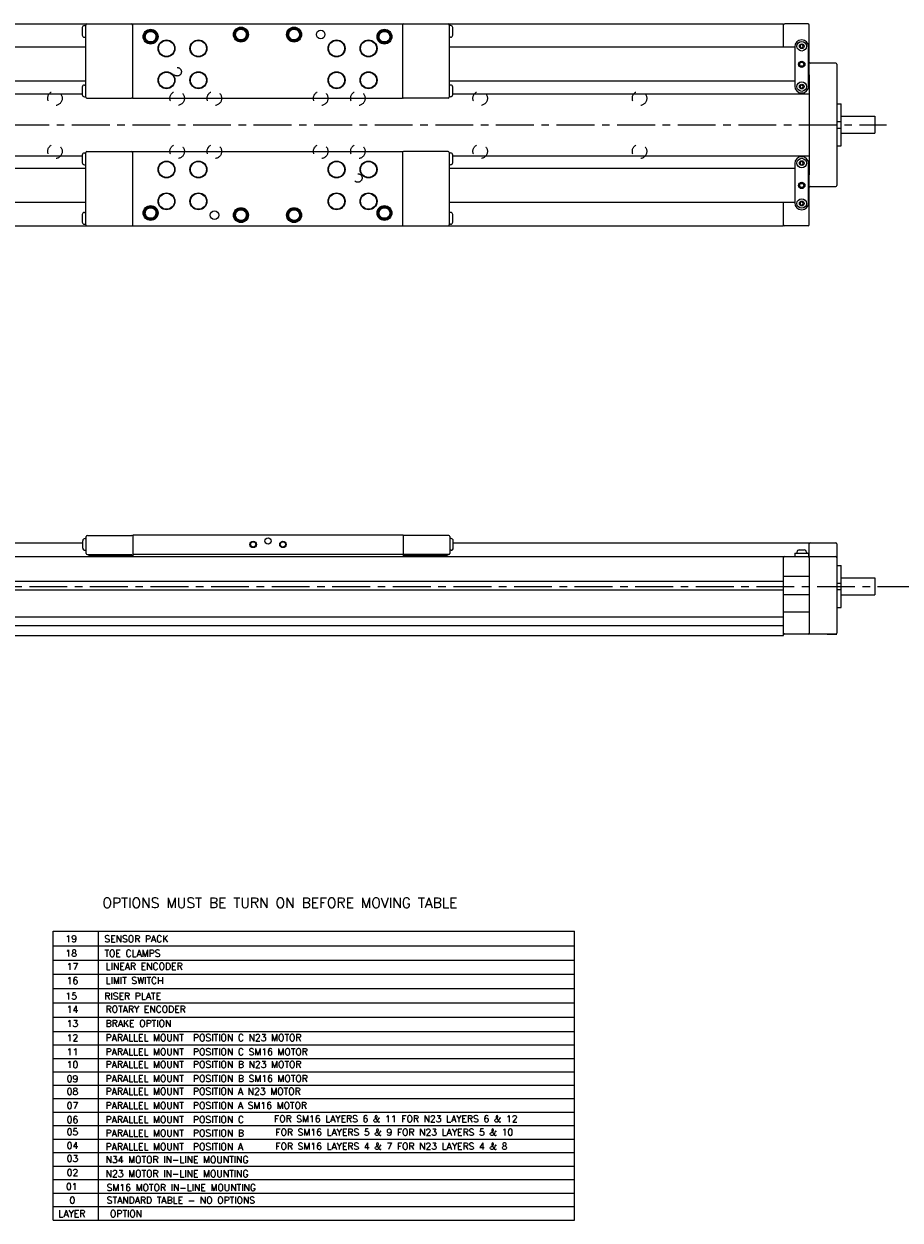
# Model space of a CAD drawing. Extents: x -1.5 to 42.4, y 2.1 to 24.3.
# Tile 2 of 3: x 17.4 to 33.6, y 2.1 to 24.3. Entities that reach past the tile are written whole.
import ezdxf
from ezdxf.enums import TextEntityAlignment as Align

# ---------------------------------------------------------------- set-up
doc = ezdxf.new("R2010")
doc.units = 0
doc.header["$LTSCALE"] = 1.87
doc.header["$MEASUREMENT"] = 0
doc.linetypes.add('CENTER', pattern=[0.6, 0.375, -0.075, 0.075, -0.075])
doc.linetypes.add('HIDDEN', pattern=[0.2, 0.1, -0.1])
doc.layers.get('0').update_dxf_attribs({"linetype": 'CONTINUOUS'})
doc.styles.add('ROMANS', font='ROMANS')

msp = doc.modelspace()

# ---------------------------------------------------------------- linework, layer by layer
for p, q in [((12.328, 24.258), (31.443, 24.258)), ((18.454, 24.189), (18.454, 24.051)), ((18.496, 24.229), (18.519, 24.229)), ((18.519, 22.9), (18.519, 24.238)), ((19.386, 24.258), (19.386, 22.88)), ((24.386, 24.258), (24.386, 22.88)), ((25.252, 24.238), (25.252, 22.9)), ((25.275, 24.229), (25.252, 24.229)), ((25.317, 24.051), (25.317, 24.189)), ((31.443, 23.825), (31.443, 24.258)), ((31.896, 24.258), (31.463, 24.258)), ((31.915, 23.316), (31.915, 24.238)), ((18.496, 24.012), (18.519, 24.012)), ((19.602, 24.022), (19.622, 24.022)), ((21.275, 24.061), (21.295, 24.061)), ((22.26, 24.061), (22.279, 24.061)), ((23.933, 24.022), (23.952, 24.022)), ((25.275, 24.012), (25.252, 24.012)), ((31.778, 23.963), (31.777, 23.963)), ((18.519, 23.825), (12.121, 23.825)), ((31.65, 23.825), (25.252, 23.825)), ((31.65, 23.835), (31.65, 23.107)), ((31.761, 23.874), (31.743, 23.845)), ((31.743, 23.845), (31.761, 23.815)), ((31.795, 23.874), (31.761, 23.874)), ((31.761, 23.815), (31.795, 23.815)), ((31.812, 23.845), (31.795, 23.874)), ((31.795, 23.815), (31.812, 23.845)), ((31.906, 23.107), (31.906, 23.835)), ((31.906, 23.71), (31.915, 23.705)), ((32.407, 23.53), (31.935, 23.53)), ((32.427, 23.51), (32.427, 21.266)), ((31.915, 23.316), (31.906, 23.311)), ((31.915, 23.313), (31.915, 21.463)), ((18.519, 23.195), (12.121, 23.195)), ((18.454, 23.087), (18.454, 22.949)), ((18.496, 23.126), (18.519, 23.126)), ((31.65, 23.195), (25.252, 23.195)), ((25.275, 23.126), (25.252, 23.126)), ((25.317, 22.949), (25.317, 23.087)), ((31.761, 23.126), (31.743, 23.097)), ((31.743, 23.097), (31.761, 23.067)), ((31.795, 23.126), (31.761, 23.126)), ((31.761, 23.067), (31.795, 23.067)), ((31.812, 23.097), (31.795, 23.126)), ((31.795, 23.067), (31.812, 23.097)), ((31.915, 23.195), (31.906, 23.195)), ((11.856, 22.961), (18.454, 22.961)), ((18.496, 22.91), (18.519, 22.91)), ((18.539, 22.88), (19.366, 22.88)), ((19.386, 22.88), (24.386, 22.88)), ((25.232, 22.88), (24.405, 22.88)), ((25.275, 22.91), (25.252, 22.91)), ((25.326, 22.961), (31.915, 22.961)), ((31.777, 22.979), (31.778, 22.979)), ((32.427, 22.777), (32.506, 22.777)), ((32.506, 21.999), (32.506, 22.777)), ((32.427, 22.447), (32.506, 22.447)), ((32.506, 22.546), (33.132, 22.546)), ((33.132, 22.546), (33.132, 22.231)), ((32.427, 22.329), (32.506, 22.329)), ((32.506, 22.231), (33.132, 22.231)), ((32.427, 21.999), (32.506, 21.999)), ((11.856, 21.815), (18.454, 21.815)), ((18.454, 21.827), (18.454, 21.689)), ((18.496, 21.866), (18.519, 21.866)), ((18.519, 20.538), (18.519, 21.876)), ((18.539, 21.896), (19.366, 21.896)), ((19.386, 21.896), (19.386, 20.518)), ((19.386, 21.896), (24.386, 21.896)), ((24.386, 21.896), (24.386, 20.518)), ((25.232, 21.896), (24.405, 21.896)), ((25.252, 21.876), (25.252, 20.538)), ((25.275, 21.866), (25.252, 21.866)), ((25.317, 21.689), (25.317, 21.827)), ((25.317, 21.815), (31.915, 21.815)), ((31.778, 21.798), (31.777, 21.798)), ((18.519, 21.581), (12.121, 21.581)), ((18.496, 21.65), (18.519, 21.65)), ((25.275, 21.65), (25.252, 21.65)), ((31.65, 21.581), (25.252, 21.581)), ((31.65, 21.67), (31.65, 20.941)), ((31.761, 21.709), (31.743, 21.679)), ((31.743, 21.679), (31.761, 21.65)), ((31.795, 21.709), (31.761, 21.709)), ((31.761, 21.65), (31.795, 21.65)), ((31.812, 21.679), (31.795, 21.709)), ((31.795, 21.65), (31.812, 21.679)), ((31.906, 20.941), (31.906, 21.67)), ((31.915, 21.581), (31.906, 21.581)), ((31.906, 21.466), (31.915, 21.461)), ((31.915, 20.538), (31.915, 21.461)), ((31.915, 21.071), (31.906, 21.066)), ((31.935, 21.246), (32.407, 21.246)), ((18.519, 20.951), (12.121, 20.951)), ((31.65, 20.951), (25.252, 20.951)), ((31.443, 20.518), (31.443, 20.951)), ((31.761, 20.961), (31.743, 20.931)), ((31.743, 20.931), (31.761, 20.902)), ((31.795, 20.961), (31.761, 20.961)), ((31.761, 20.902), (31.795, 20.902)), ((31.812, 20.931), (31.795, 20.961)), ((31.795, 20.902), (31.812, 20.931)), ((18.454, 20.725), (18.454, 20.587)), ((18.496, 20.764), (18.519, 20.764)), ((19.602, 20.754), (19.622, 20.754)), ((21.275, 20.715), (21.295, 20.715)), ((22.26, 20.715), (22.279, 20.715)), ((23.933, 20.754), (23.952, 20.754)), ((25.275, 20.764), (25.252, 20.764)), ((25.317, 20.587), (25.317, 20.725)), ((31.777, 20.813), (31.778, 20.813)), ((12.328, 20.518), (31.443, 20.518)), ((18.496, 20.548), (18.519, 20.548)), ((25.275, 20.548), (25.252, 20.548)), ((31.896, 20.518), (31.463, 20.518)), ((11.797, 14.643), (18.464, 14.643)), ((18.464, 14.544), (18.464, 14.682)), ((18.506, 14.722), (18.529, 14.722)), ((18.529, 14.446), (18.529, 14.761)), ((18.549, 14.781), (19.376, 14.781)), ((19.395, 14.387), (19.395, 14.791)), ((19.395, 14.791), (24.395, 14.791)), ((24.395, 14.791), (24.395, 14.387)), ((25.242, 14.781), (24.415, 14.781)), ((25.262, 14.761), (25.262, 14.446)), ((25.285, 14.722), (25.262, 14.722)), ((25.326, 14.544), (25.326, 14.682)), ((25.326, 14.643), (31.915, 14.643)), ((31.915, 14.387), (31.915, 14.643)), ((31.935, 14.643), (32.407, 14.643)), ((18.506, 14.505), (18.529, 14.505)), ((18.549, 14.426), (19.376, 14.426)), ((18.573, 14.426), (18.573, 14.412)), ((18.573, 14.412), (19.383, 14.412)), ((19.007, 14.412), (19.004, 14.411)), ((19.022, 14.412), (19.006, 14.406)), ((24.395, 14.426), (19.395, 14.426)), ((24.408, 14.412), (25.218, 14.412)), ((25.242, 14.426), (24.415, 14.426)), ((24.778, 14.406), (24.762, 14.412)), ((24.78, 14.411), (24.777, 14.412)), ((25.218, 14.426), (25.218, 14.412)), ((25.285, 14.505), (25.262, 14.505)), ((31.65, 14.451), (31.906, 14.451)), ((31.65, 14.451), (31.65, 14.392)), ((31.689, 14.467), (31.689, 14.451)), ((31.732, 14.51), (31.823, 14.51)), ((31.866, 14.467), (31.866, 14.451)), ((31.906, 14.451), (31.906, 14.392)), ((32.427, 14.623), (32.427, 12.97)), ((11.797, 14.387), (32.407, 14.387)), ((11.856, 14.392), (18.897, 14.392)), ((24.887, 14.392), (31.915, 14.392)), ((31.443, 12.928), (31.443, 14.387)), ((31.679, 14.387), (31.679, 14.392)), ((31.728, 14.392), (31.728, 14.387)), ((31.827, 14.392), (31.827, 14.387)), ((31.915, 14.367), (31.915, 12.97)), ((32.427, 14.225), (32.506, 14.225)), ((32.506, 13.447), (32.506, 14.225)), ((31.915, 14.021), (31.443, 14.021)), ((32.506, 13.993), (33.132, 13.993)), ((33.132, 13.993), (33.132, 13.678)), ((12.328, 13.932), (31.443, 13.932)), ((31.443, 13.767), (12.328, 13.767)), ((32.427, 13.895), (32.506, 13.895)), ((32.427, 13.777), (32.506, 13.777)), ((31.915, 13.678), (31.443, 13.678)), ((32.506, 13.678), (33.132, 13.678)), ((31.915, 13.359), (31.443, 13.359)), ((32.427, 13.447), (32.506, 13.447)), ((12.328, 13.271), (31.443, 13.271)), ((31.443, 13.105), (12.328, 13.105)), ((12.328, 12.928), (31.443, 12.928)), ((32.407, 12.95), (31.463, 12.95)), ((32.25, 12.95), (32.427, 12.95)), ((17.917, 2.093), (17.917, 7.446)), ((17.917, 7.446), (27.57, 7.446)), ((18.758, 2.093), (18.758, 7.446)), ((27.57, 2.093), (27.57, 7.446)), ((17.917, 7.178), (27.57, 7.178)), ((17.917, 6.91), (27.57, 6.91)), ((17.917, 6.647), (27.57, 6.647)), ((17.917, 6.384), (27.57, 6.384)), ((17.917, 6.116), (27.57, 6.116)), ((17.917, 5.853), (27.57, 5.853)), ((17.917, 5.589), (27.57, 5.589)), ((17.917, 5.339), (27.57, 5.339)), ((17.917, 5.089), (27.57, 5.089)), ((17.917, 4.843), (27.57, 4.843)), ((17.917, 4.593), (27.57, 4.593)), ((17.917, 4.343), (27.57, 4.343)), ((17.917, 4.093), (27.57, 4.093)), ((17.917, 3.843), (27.57, 3.843)), ((17.917, 3.593), (27.57, 3.593)), ((17.917, 3.343), (27.57, 3.343)), ((17.917, 3.093), (27.57, 3.093)), ((17.917, 2.843), (27.57, 2.843)), ((17.917, 2.593), (27.57, 2.593)), ((17.917, 2.343), (27.57, 2.343)), ((17.917, 2.093), (27.57, 2.093))]:
    msp.add_line(p, q)
at = {"color": 2, "linetype": 'CENTER'}
for p, q in [((11.53, 22.388), (33.348, 22.388)), ((10.743, 13.836), (34.736, 13.836))]:
    msp.add_line(p, q, dxfattribs=at)
for points in [[(21.275, 24.061), (21.277, 24.078), (21.28, 24.095), (21.286, 24.111), (21.294, 24.126), (21.305, 24.139), (21.317, 24.151), (21.33, 24.161), (21.345, 24.169), (21.361, 24.175), (21.378, 24.178), (21.395, 24.179), (21.412, 24.178), (21.428, 24.174), (21.444, 24.168), (21.459, 24.16), (21.472, 24.149), (21.484, 24.137), (21.494, 24.123), (21.502, 24.108), (21.507, 24.092), (21.511, 24.075), (21.511, 24.059)], [(21.285, 24.061), (21.286, 24.077), (21.29, 24.093), (21.296, 24.108), (21.303, 24.121), (21.313, 24.134), (21.325, 24.145), (21.338, 24.154), (21.352, 24.161), (21.367, 24.166), (21.383, 24.169), (21.399, 24.169), (21.415, 24.168), (21.43, 24.163), (21.444, 24.157), (21.458, 24.148), (21.47, 24.138), (21.48, 24.126), (21.489, 24.112), (21.495, 24.098), (21.5, 24.082), (21.502, 24.067), (21.501, 24.051)], [(22.26, 24.061), (22.261, 24.078), (22.264, 24.095), (22.27, 24.111), (22.279, 24.126), (22.289, 24.139), (22.301, 24.151), (22.315, 24.161), (22.33, 24.169), (22.345, 24.175), (22.362, 24.178), (22.379, 24.179), (22.396, 24.178), (22.413, 24.174), (22.428, 24.168), (22.443, 24.16), (22.457, 24.149), (22.468, 24.137), (22.478, 24.123), (22.486, 24.108), (22.492, 24.092), (22.495, 24.075), (22.496, 24.059)], [(22.269, 24.061), (22.271, 24.077), (22.274, 24.093), (22.28, 24.108), (22.288, 24.121), (22.297, 24.134), (22.309, 24.145), (22.322, 24.154), (22.336, 24.161), (22.351, 24.166), (22.367, 24.169), (22.383, 24.169), (22.399, 24.168), (22.414, 24.163), (22.429, 24.157), (22.442, 24.148), (22.454, 24.138), (22.465, 24.126), (22.473, 24.112), (22.48, 24.098), (22.484, 24.082), (22.486, 24.067), (22.485, 24.051)], [(19.602, 24.022), (19.603, 24.039), (19.607, 24.055), (19.613, 24.071), (19.621, 24.086), (19.631, 24.1), (19.643, 24.112), (19.657, 24.122), (19.672, 24.13), (19.688, 24.136), (19.705, 24.139), (19.722, 24.14), (19.739, 24.139), (19.755, 24.135), (19.771, 24.129), (19.786, 24.12), (19.799, 24.11), (19.811, 24.098), (19.821, 24.084), (19.829, 24.069), (19.834, 24.053), (19.837, 24.036), (19.838, 24.019)], [(19.838, 24.019), (19.837, 24.002), (19.833, 23.986), (19.826, 23.97), (19.818, 23.955), (19.807, 23.942), (19.795, 23.93), (19.781, 23.921), (19.766, 23.913), (19.75, 23.908), (19.733, 23.905), (19.716, 23.904), (19.699, 23.906), (19.683, 23.91), (19.667, 23.917), (19.652, 23.925), (19.639, 23.936), (19.628, 23.948), (19.618, 23.963), (19.611, 23.978), (19.605, 23.994), (19.603, 24.011), (19.602, 24.022)], [(19.612, 24.022), (19.613, 24.038), (19.617, 24.053), (19.622, 24.068), (19.63, 24.082), (19.64, 24.095), (19.651, 24.106), (19.665, 24.115), (19.679, 24.122), (19.694, 24.127), (19.71, 24.13), (19.725, 24.13), (19.741, 24.128), (19.757, 24.124), (19.771, 24.117), (19.785, 24.109), (19.797, 24.099), (19.807, 24.086), (19.816, 24.073), (19.822, 24.058), (19.826, 24.043), (19.828, 24.027), (19.828, 24.011)], [(19.828, 24.011), (19.825, 23.996), (19.82, 23.981), (19.813, 23.966), (19.804, 23.953), (19.793, 23.942), (19.78, 23.932), (19.766, 23.924), (19.752, 23.918), (19.736, 23.915), (19.72, 23.914), (19.704, 23.915), (19.689, 23.918), (19.674, 23.924), (19.66, 23.932), (19.647, 23.942), (19.636, 23.953), (19.627, 23.966), (19.62, 23.981), (19.615, 23.996), (19.612, 24.011), (19.612, 24.022)], [(19.622, 24.022), (19.623, 24.037), (19.626, 24.051), (19.632, 24.065), (19.639, 24.078), (19.648, 24.089), (19.659, 24.099), (19.672, 24.108), (19.685, 24.114), (19.699, 24.118), (19.714, 24.12), (19.729, 24.12), (19.743, 24.118), (19.758, 24.113), (19.771, 24.106), (19.783, 24.098), (19.794, 24.088), (19.803, 24.076), (19.81, 24.063), (19.815, 24.049), (19.818, 24.034), (19.819, 24.019)], [(19.819, 24.019), (19.817, 24.005), (19.813, 23.99), (19.808, 23.977), (19.8, 23.964), (19.79, 23.953), (19.779, 23.943), (19.767, 23.935), (19.753, 23.929), (19.739, 23.925), (19.724, 23.924), (19.709, 23.924), (19.694, 23.927), (19.681, 23.932), (19.667, 23.939), (19.656, 23.948), (19.645, 23.958), (19.636, 23.97), (19.63, 23.983), (19.625, 23.997), (19.622, 24.012), (19.622, 24.022)], [(21.511, 24.059), (21.51, 24.042), (21.506, 24.025), (21.499, 24.009), (21.491, 23.995), (21.48, 23.981), (21.468, 23.97), (21.454, 23.96), (21.439, 23.952), (21.423, 23.947), (21.406, 23.944), (21.389, 23.943), (21.372, 23.945), (21.356, 23.949), (21.34, 23.956), (21.326, 23.965), (21.312, 23.975), (21.301, 23.988), (21.291, 24.002), (21.284, 24.017), (21.279, 24.033), (21.276, 24.05), (21.276, 24.061)], [(21.501, 24.051), (21.498, 24.035), (21.493, 24.02), (21.486, 24.006), (21.477, 23.993), (21.466, 23.981), (21.454, 23.971), (21.44, 23.963), (21.425, 23.958), (21.409, 23.954), (21.393, 23.953), (21.378, 23.954), (21.362, 23.958), (21.347, 23.963), (21.333, 23.971), (21.321, 23.981), (21.31, 23.993), (21.301, 24.006), (21.293, 24.02), (21.288, 24.035), (21.286, 24.051), (21.285, 24.061)], [(21.295, 24.061), (21.296, 24.076), (21.299, 24.091), (21.305, 24.104), (21.312, 24.117), (21.322, 24.129), (21.333, 24.139), (21.345, 24.147), (21.358, 24.153), (21.373, 24.158), (21.387, 24.16), (21.402, 24.159), (21.417, 24.157), (21.431, 24.152), (21.444, 24.146), (21.456, 24.137), (21.467, 24.127), (21.476, 24.115), (21.483, 24.102), (21.488, 24.088), (21.491, 24.074), (21.492, 24.059)], [(21.492, 24.059), (21.49, 24.044), (21.487, 24.03), (21.481, 24.016), (21.473, 24.003), (21.463, 23.992), (21.452, 23.982), (21.44, 23.974), (21.426, 23.969), (21.412, 23.965), (21.397, 23.963), (21.382, 23.964), (21.368, 23.966), (21.354, 23.971), (21.341, 23.978), (21.329, 23.987), (21.318, 23.998), (21.31, 24.01), (21.303, 24.023), (21.298, 24.037), (21.295, 24.051), (21.295, 24.061)], [(22.496, 24.059), (22.494, 24.042), (22.49, 24.025), (22.484, 24.009), (22.475, 23.995), (22.465, 23.981), (22.452, 23.97), (22.438, 23.96), (22.423, 23.952), (22.407, 23.947), (22.39, 23.944), (22.373, 23.943), (22.357, 23.945), (22.34, 23.949), (22.324, 23.956), (22.31, 23.965), (22.297, 23.975), (22.285, 23.988), (22.276, 24.002), (22.268, 24.017), (22.263, 24.033), (22.26, 24.05), (22.26, 24.061)], [(22.485, 24.051), (22.483, 24.035), (22.478, 24.02), (22.471, 24.006), (22.461, 23.993), (22.45, 23.981), (22.438, 23.971), (22.424, 23.963), (22.409, 23.958), (22.394, 23.954), (22.378, 23.953), (22.362, 23.954), (22.346, 23.958), (22.331, 23.963), (22.318, 23.971), (22.305, 23.981), (22.294, 23.993), (22.285, 24.006), (22.278, 24.02), (22.273, 24.035), (22.27, 24.051), (22.27, 24.061)], [(22.279, 24.061), (22.28, 24.076), (22.284, 24.091), (22.289, 24.104), (22.297, 24.117), (22.306, 24.129), (22.317, 24.139), (22.329, 24.147), (22.343, 24.153), (22.357, 24.158), (22.371, 24.16), (22.386, 24.159), (22.401, 24.157), (22.415, 24.152), (22.428, 24.146), (22.44, 24.137), (22.451, 24.127), (22.46, 24.115), (22.467, 24.102), (22.472, 24.088), (22.475, 24.074), (22.476, 24.059)], [(22.476, 24.059), (22.475, 24.044), (22.471, 24.03), (22.465, 24.016), (22.457, 24.003), (22.448, 23.992), (22.437, 23.982), (22.424, 23.974), (22.41, 23.969), (22.396, 23.965), (22.381, 23.963), (22.367, 23.964), (22.352, 23.966), (22.338, 23.971), (22.325, 23.978), (22.313, 23.987), (22.303, 23.998), (22.294, 24.01), (22.287, 24.023), (22.282, 24.037), (22.28, 24.051), (22.279, 24.061)], [(23.933, 24.022), (23.934, 24.039), (23.938, 24.055), (23.944, 24.071), (23.952, 24.086), (23.962, 24.1), (23.974, 24.112), (23.988, 24.122), (24.003, 24.13), (24.019, 24.136), (24.035, 24.139), (24.052, 24.14), (24.069, 24.139), (24.086, 24.135), (24.102, 24.129), (24.116, 24.12), (24.13, 24.11), (24.142, 24.098), (24.151, 24.084), (24.159, 24.069), (24.165, 24.053), (24.168, 24.036), (24.169, 24.019)], [(24.169, 24.019), (24.167, 24.002), (24.163, 23.986), (24.157, 23.97), (24.148, 23.955), (24.138, 23.942), (24.125, 23.93), (24.112, 23.921), (24.096, 23.913), (24.08, 23.908), (24.064, 23.905), (24.047, 23.904), (24.03, 23.906), (24.013, 23.91), (23.998, 23.917), (23.983, 23.925), (23.97, 23.936), (23.958, 23.948), (23.949, 23.963), (23.941, 23.978), (23.936, 23.994), (23.933, 24.011), (23.933, 24.022)], [(23.943, 24.022), (23.944, 24.038), (23.947, 24.053), (23.953, 24.068), (23.961, 24.082), (23.971, 24.095), (23.982, 24.106), (23.995, 24.115), (24.009, 24.122), (24.025, 24.127), (24.04, 24.13), (24.056, 24.13), (24.072, 24.128), (24.087, 24.124), (24.102, 24.117), (24.115, 24.109), (24.127, 24.099), (24.138, 24.086), (24.146, 24.073), (24.153, 24.058), (24.157, 24.043), (24.159, 24.027), (24.159, 24.011)], [(24.159, 24.011), (24.156, 23.996), (24.151, 23.981), (24.144, 23.966), (24.135, 23.953), (24.124, 23.942), (24.111, 23.932), (24.097, 23.924), (24.082, 23.918), (24.067, 23.915), (24.051, 23.914), (24.035, 23.915), (24.019, 23.918), (24.005, 23.924), (23.991, 23.932), (23.978, 23.942), (23.967, 23.953), (23.958, 23.966), (23.951, 23.981), (23.946, 23.996), (23.943, 24.011), (23.943, 24.022)], [(23.952, 24.022), (23.954, 24.037), (23.957, 24.051), (23.962, 24.065), (23.97, 24.078), (23.979, 24.089), (23.99, 24.099), (24.002, 24.108), (24.016, 24.114), (24.03, 24.118), (24.045, 24.12), (24.06, 24.12), (24.074, 24.118), (24.088, 24.113), (24.102, 24.106), (24.114, 24.098), (24.124, 24.088), (24.133, 24.076), (24.14, 24.063), (24.146, 24.049), (24.149, 24.034), (24.149, 24.019)], [(24.149, 24.019), (24.148, 24.005), (24.144, 23.99), (24.138, 23.977), (24.131, 23.964), (24.121, 23.953), (24.11, 23.943), (24.097, 23.935), (24.084, 23.929), (24.069, 23.925), (24.055, 23.924), (24.04, 23.924), (24.025, 23.927), (24.011, 23.932), (23.998, 23.939), (23.986, 23.948), (23.976, 23.958), (23.967, 23.97), (23.96, 23.983), (23.956, 23.997), (23.953, 24.012), (23.953, 24.022)], [(19.602, 20.754), (19.603, 20.771), (19.607, 20.788), (19.613, 20.804), (19.621, 20.819), (19.631, 20.832), (19.643, 20.844), (19.657, 20.854), (19.672, 20.862), (19.688, 20.868), (19.705, 20.871), (19.722, 20.872), (19.739, 20.871), (19.755, 20.867), (19.771, 20.861), (19.786, 20.853), (19.799, 20.842), (19.811, 20.83), (19.821, 20.816), (19.829, 20.801), (19.834, 20.785), (19.837, 20.768), (19.838, 20.751)], [(19.612, 20.754), (19.613, 20.77), (19.617, 20.786), (19.622, 20.801), (19.63, 20.814), (19.64, 20.827), (19.651, 20.838), (19.665, 20.847), (19.679, 20.854), (19.694, 20.859), (19.71, 20.862), (19.725, 20.862), (19.741, 20.86), (19.757, 20.856), (19.771, 20.85), (19.785, 20.841), (19.797, 20.831), (19.807, 20.819), (19.816, 20.805), (19.822, 20.791), (19.826, 20.775), (19.828, 20.76), (19.828, 20.744)], [(19.622, 20.754), (19.623, 20.769), (19.626, 20.783), (19.632, 20.797), (19.639, 20.81), (19.648, 20.822), (19.659, 20.832), (19.672, 20.84), (19.685, 20.846), (19.699, 20.85), (19.714, 20.852), (19.729, 20.852), (19.743, 20.85), (19.758, 20.845), (19.771, 20.839), (19.783, 20.83), (19.794, 20.82), (19.803, 20.808), (19.81, 20.795), (19.815, 20.781), (19.818, 20.767), (19.819, 20.752)], [(23.933, 20.754), (23.934, 20.771), (23.938, 20.788), (23.944, 20.804), (23.952, 20.819), (23.962, 20.832), (23.974, 20.844), (23.988, 20.854), (24.003, 20.862), (24.019, 20.868), (24.035, 20.871), (24.052, 20.872), (24.069, 20.871), (24.086, 20.867), (24.102, 20.861), (24.116, 20.853), (24.13, 20.842), (24.142, 20.83), (24.151, 20.816), (24.159, 20.801), (24.165, 20.785), (24.168, 20.768), (24.169, 20.751)], [(23.943, 20.754), (23.944, 20.77), (23.947, 20.786), (23.953, 20.801), (23.961, 20.814), (23.971, 20.827), (23.982, 20.838), (23.995, 20.847), (24.009, 20.854), (24.025, 20.859), (24.04, 20.862), (24.056, 20.862), (24.072, 20.86), (24.087, 20.856), (24.102, 20.85), (24.115, 20.841), (24.127, 20.831), (24.138, 20.819), (24.146, 20.805), (24.153, 20.791), (24.157, 20.775), (24.159, 20.76), (24.159, 20.744)], [(23.952, 20.754), (23.954, 20.769), (23.957, 20.783), (23.962, 20.797), (23.97, 20.81), (23.979, 20.822), (23.99, 20.832), (24.002, 20.84), (24.016, 20.846), (24.03, 20.85), (24.045, 20.852), (24.06, 20.852), (24.074, 20.85), (24.088, 20.845), (24.102, 20.839), (24.114, 20.83), (24.124, 20.82), (24.133, 20.808), (24.14, 20.795), (24.146, 20.781), (24.149, 20.767), (24.149, 20.752)], [(19.838, 20.751), (19.837, 20.735), (19.833, 20.718), (19.826, 20.702), (19.818, 20.688), (19.807, 20.674), (19.795, 20.663), (19.781, 20.653), (19.766, 20.645), (19.75, 20.64), (19.733, 20.637), (19.716, 20.636), (19.699, 20.638), (19.683, 20.642), (19.667, 20.649), (19.652, 20.658), (19.639, 20.668), (19.628, 20.681), (19.618, 20.695), (19.611, 20.71), (19.605, 20.726), (19.603, 20.743), (19.602, 20.754)], [(19.828, 20.744), (19.825, 20.728), (19.82, 20.713), (19.813, 20.699), (19.804, 20.686), (19.793, 20.674), (19.78, 20.664), (19.766, 20.656), (19.752, 20.651), (19.736, 20.647), (19.72, 20.646), (19.704, 20.647), (19.689, 20.651), (19.674, 20.656), (19.66, 20.664), (19.647, 20.674), (19.636, 20.686), (19.627, 20.699), (19.62, 20.713), (19.615, 20.728), (19.612, 20.744), (19.612, 20.754)], [(19.819, 20.752), (19.817, 20.737), (19.813, 20.723), (19.808, 20.709), (19.8, 20.696), (19.79, 20.685), (19.779, 20.675), (19.767, 20.667), (19.753, 20.661), (19.739, 20.658), (19.724, 20.656), (19.709, 20.656), (19.694, 20.659), (19.681, 20.664), (19.667, 20.671), (19.656, 20.68), (19.645, 20.691), (19.636, 20.703), (19.63, 20.716), (19.625, 20.73), (19.622, 20.744), (19.622, 20.754)], [(21.275, 20.715), (21.277, 20.732), (21.28, 20.748), (21.286, 20.764), (21.294, 20.779), (21.305, 20.793), (21.317, 20.805), (21.33, 20.815), (21.345, 20.823), (21.361, 20.829), (21.378, 20.832), (21.395, 20.833), (21.412, 20.832), (21.428, 20.828), (21.444, 20.822), (21.459, 20.813), (21.472, 20.803), (21.484, 20.791), (21.494, 20.777), (21.502, 20.762), (21.507, 20.746), (21.511, 20.729), (21.511, 20.712)], [(21.511, 20.712), (21.51, 20.695), (21.506, 20.679), (21.499, 20.663), (21.491, 20.648), (21.48, 20.635), (21.468, 20.623), (21.454, 20.614), (21.439, 20.606), (21.423, 20.6), (21.406, 20.597), (21.389, 20.597), (21.372, 20.599), (21.356, 20.603), (21.34, 20.609), (21.326, 20.618), (21.312, 20.629), (21.301, 20.641), (21.291, 20.655), (21.284, 20.671), (21.279, 20.687), (21.276, 20.704), (21.276, 20.715)], [(21.285, 20.715), (21.286, 20.731), (21.29, 20.746), (21.296, 20.761), (21.303, 20.775), (21.313, 20.788), (21.325, 20.799), (21.338, 20.808), (21.352, 20.815), (21.367, 20.82), (21.383, 20.823), (21.399, 20.823), (21.415, 20.821), (21.43, 20.817), (21.444, 20.81), (21.458, 20.802), (21.47, 20.791), (21.48, 20.779), (21.489, 20.766), (21.495, 20.751), (21.5, 20.736), (21.502, 20.72), (21.501, 20.704)], [(21.501, 20.704), (21.498, 20.689), (21.493, 20.673), (21.486, 20.659), (21.477, 20.646), (21.466, 20.635), (21.454, 20.625), (21.44, 20.617), (21.425, 20.611), (21.409, 20.608), (21.393, 20.607), (21.378, 20.608), (21.362, 20.611), (21.347, 20.617), (21.333, 20.625), (21.321, 20.635), (21.31, 20.646), (21.301, 20.659), (21.293, 20.673), (21.288, 20.689), (21.286, 20.704), (21.285, 20.715)], [(21.295, 20.715), (21.296, 20.73), (21.299, 20.744), (21.305, 20.758), (21.312, 20.771), (21.322, 20.782), (21.333, 20.792), (21.345, 20.801), (21.358, 20.807), (21.373, 20.811), (21.387, 20.813), (21.402, 20.813), (21.417, 20.811), (21.431, 20.806), (21.444, 20.799), (21.456, 20.791), (21.467, 20.78), (21.476, 20.769), (21.483, 20.756), (21.488, 20.742), (21.491, 20.727), (21.492, 20.712)], [(21.492, 20.712), (21.49, 20.698), (21.487, 20.683), (21.481, 20.67), (21.473, 20.657), (21.463, 20.646), (21.452, 20.636), (21.44, 20.628), (21.426, 20.622), (21.412, 20.618), (21.397, 20.617), (21.382, 20.617), (21.368, 20.62), (21.354, 20.625), (21.341, 20.632), (21.329, 20.641), (21.318, 20.651), (21.31, 20.663), (21.303, 20.676), (21.298, 20.69), (21.295, 20.705), (21.295, 20.715)], [(22.26, 20.715), (22.261, 20.732), (22.264, 20.748), (22.27, 20.764), (22.279, 20.779), (22.289, 20.793), (22.301, 20.805), (22.315, 20.815), (22.33, 20.823), (22.345, 20.829), (22.362, 20.832), (22.379, 20.833), (22.396, 20.832), (22.413, 20.828), (22.428, 20.822), (22.443, 20.813), (22.457, 20.803), (22.468, 20.791), (22.478, 20.777), (22.486, 20.762), (22.492, 20.746), (22.495, 20.729), (22.496, 20.712)], [(22.496, 20.712), (22.494, 20.695), (22.49, 20.679), (22.484, 20.663), (22.475, 20.648), (22.465, 20.635), (22.452, 20.623), (22.438, 20.614), (22.423, 20.606), (22.407, 20.6), (22.39, 20.597), (22.373, 20.597), (22.357, 20.599), (22.34, 20.603), (22.324, 20.609), (22.31, 20.618), (22.297, 20.629), (22.285, 20.641), (22.276, 20.655), (22.268, 20.671), (22.263, 20.687), (22.26, 20.704), (22.26, 20.715)], [(22.269, 20.715), (22.271, 20.731), (22.274, 20.746), (22.28, 20.761), (22.288, 20.775), (22.297, 20.788), (22.309, 20.799), (22.322, 20.808), (22.336, 20.815), (22.351, 20.82), (22.367, 20.823), (22.383, 20.823), (22.399, 20.821), (22.414, 20.817), (22.429, 20.81), (22.442, 20.802), (22.454, 20.791), (22.465, 20.779), (22.473, 20.766), (22.48, 20.751), (22.484, 20.736), (22.486, 20.72), (22.485, 20.704)], [(22.485, 20.704), (22.483, 20.689), (22.478, 20.673), (22.471, 20.659), (22.461, 20.646), (22.45, 20.635), (22.438, 20.625), (22.424, 20.617), (22.409, 20.611), (22.394, 20.608), (22.378, 20.607), (22.362, 20.608), (22.346, 20.611), (22.331, 20.617), (22.318, 20.625), (22.305, 20.635), (22.294, 20.646), (22.285, 20.659), (22.278, 20.673), (22.273, 20.689), (22.27, 20.704), (22.27, 20.715)], [(22.279, 20.715), (22.28, 20.73), (22.284, 20.744), (22.289, 20.758), (22.297, 20.771), (22.306, 20.782), (22.317, 20.792), (22.329, 20.801), (22.343, 20.807), (22.357, 20.811), (22.371, 20.813), (22.386, 20.813), (22.401, 20.811), (22.415, 20.806), (22.428, 20.799), (22.44, 20.791), (22.451, 20.78), (22.46, 20.769), (22.467, 20.756), (22.472, 20.742), (22.475, 20.727), (22.476, 20.712)], [(22.476, 20.712), (22.475, 20.698), (22.471, 20.683), (22.465, 20.67), (22.457, 20.657), (22.448, 20.646), (22.437, 20.636), (22.424, 20.628), (22.41, 20.622), (22.396, 20.618), (22.381, 20.617), (22.367, 20.617), (22.352, 20.62), (22.338, 20.625), (22.325, 20.632), (22.313, 20.641), (22.303, 20.651), (22.294, 20.663), (22.287, 20.676), (22.282, 20.69), (22.28, 20.705), (22.279, 20.715)], [(24.169, 20.751), (24.167, 20.735), (24.163, 20.718), (24.157, 20.702), (24.148, 20.688), (24.138, 20.674), (24.125, 20.663), (24.112, 20.653), (24.096, 20.645), (24.08, 20.64), (24.064, 20.637), (24.047, 20.636), (24.03, 20.638), (24.013, 20.642), (23.998, 20.649), (23.983, 20.658), (23.97, 20.668), (23.958, 20.681), (23.949, 20.695), (23.941, 20.71), (23.936, 20.726), (23.933, 20.743), (23.933, 20.754)], [(24.159, 20.744), (24.156, 20.728), (24.151, 20.713), (24.144, 20.699), (24.135, 20.686), (24.124, 20.674), (24.111, 20.664), (24.097, 20.656), (24.082, 20.651), (24.067, 20.647), (24.051, 20.646), (24.035, 20.647), (24.019, 20.651), (24.005, 20.656), (23.991, 20.664), (23.978, 20.674), (23.967, 20.686), (23.958, 20.699), (23.951, 20.713), (23.946, 20.728), (23.943, 20.744), (23.943, 20.754)], [(24.149, 20.752), (24.148, 20.737), (24.144, 20.723), (24.138, 20.709), (24.131, 20.696), (24.121, 20.685), (24.11, 20.675), (24.097, 20.667), (24.084, 20.661), (24.069, 20.658), (24.055, 20.656), (24.04, 20.656), (24.025, 20.659), (24.011, 20.664), (23.998, 20.671), (23.986, 20.68), (23.976, 20.691), (23.967, 20.703), (23.96, 20.716), (23.956, 20.73), (23.953, 20.744), (23.953, 20.754)]]:
    msp.add_lwpolyline(points)
for centre, radius in [((21.393, 24.061), 0.138), ((21.393, 24.061), 0.123), ((22.378, 24.061), 0.138), ((22.378, 24.061), 0.123), ((19.72, 24.022), 0.138), ((19.72, 24.022), 0.123), ((20.015, 23.805), 0.157), ((20.015, 23.805), 0.148), ((20.606, 23.805), 0.157), ((20.606, 23.805), 0.148), ((22.87, 24.061), 0.079), ((23.165, 23.805), 0.157), ((23.165, 23.805), 0.148), ((23.756, 23.805), 0.157), ((23.756, 23.805), 0.148), ((24.051, 24.022), 0.138), ((24.051, 24.022), 0.123), ((31.778, 23.845), 0.0886), ((31.778, 23.845), 0.0443), ((31.778, 23.51), 0.0591), ((31.778, 23.51), 0.0492), ((31.778, 23.51), 0.0374), ((20.015, 23.215), 0.157), ((20.015, 23.215), 0.148), ((20.606, 23.215), 0.157), ((20.606, 23.215), 0.148), ((23.165, 23.215), 0.157), ((23.165, 23.215), 0.148), ((23.756, 23.215), 0.157), ((23.756, 23.215), 0.148), ((31.778, 23.097), 0.0886), ((31.778, 23.097), 0.0443), ((31.778, 21.679), 0.0886), ((31.778, 21.679), 0.0443), ((20.015, 21.561), 0.157), ((20.015, 21.561), 0.148), ((20.606, 21.561), 0.157), ((20.606, 21.561), 0.148), ((23.165, 21.561), 0.157), ((23.165, 21.561), 0.148), ((23.756, 21.561), 0.157), ((23.756, 21.561), 0.148), ((31.778, 21.266), 0.0591), ((31.778, 21.266), 0.0492), ((31.778, 21.266), 0.0374), ((20.015, 20.971), 0.157), ((20.015, 20.971), 0.148), ((20.606, 20.971), 0.157), ((20.606, 20.971), 0.148), ((23.165, 20.971), 0.157), ((23.165, 20.971), 0.148), ((23.756, 20.971), 0.157), ((23.756, 20.971), 0.148), ((19.72, 20.754), 0.138), ((19.72, 20.754), 0.123), ((21.393, 20.715), 0.138), ((21.393, 20.715), 0.123), ((22.378, 20.715), 0.138), ((22.378, 20.715), 0.123), ((24.051, 20.754), 0.138), ((24.051, 20.754), 0.123), ((31.778, 20.931), 0.0886), ((31.778, 20.931), 0.0443), ((20.902, 20.715), 0.079), ((21.62, 14.613), 0.0591), ((21.62, 14.613), 0.0492), ((21.895, 14.676), 0.0591), ((22.171, 14.613), 0.0591), ((22.171, 14.613), 0.0492)]:
    msp.add_circle(centre, radius)
at = {"color": 4, "linetype": 'HIDDEN'}
for centre, radius in [((20.212, 23.372), 0.079), ((17.949, 22.88), 0.134), ((20.212, 22.88), 0.134), ((20.901, 22.88), 0.134), ((22.87, 22.88), 0.134), ((23.559, 22.88), 0.134), ((25.823, 22.88), 0.134), ((28.775, 22.88), 0.134), ((17.949, 21.896), 0.134), ((20.212, 21.896), 0.134), ((20.901, 21.896), 0.134), ((22.87, 21.896), 0.134), ((23.559, 21.896), 0.134), ((25.823, 21.896), 0.134), ((28.775, 21.896), 0.134), ((23.559, 21.404), 0.079)]:
    msp.add_circle(centre, radius, dxfattribs=at)
for centre, radius, start, end in [((18.496, 24.187), 0.0414, 90, 177.2056), ((18.539, 24.238), 0.0197, 90, 180), ((19.366, 24.238), 0.0197, 0, 90), ((24.405, 24.238), 0.0197, 90, 180), ((25.232, 24.238), 0.0197, 0, 90), ((25.275, 24.187), 0.0414, 2.7944, 90), ((31.463, 24.238), 0.0197, 90, 157.5), ((31.896, 24.238), 0.0197, 0, 90), ((18.496, 24.054), 0.0414, 182.7944, 270), ((25.275, 24.054), 0.0414, 270, 357.2056), ((31.777, 23.835), 0.128, 90, 180), ((31.778, 23.835), 0.128, 0, 90), ((31.935, 23.55), 0.0197, 180, 270), ((32.407, 23.51), 0.0197, 0, 90), ((18.496, 23.085), 0.0414, 90, 177.2056), ((25.275, 23.085), 0.0414, 2.7944, 90), ((31.777, 23.107), 0.128, 180, 270), ((31.778, 23.107), 0.128, 270, 0), ((18.496, 22.951), 0.0414, 182.7944, 270), ((18.539, 22.9), 0.0197, 180, 270), ((19.366, 22.9), 0.0197, 270, 0), ((24.405, 22.9), 0.0197, 180, 270), ((25.232, 22.9), 0.0197, 270, 0), ((25.275, 22.951), 0.0414, 270, 357.2056), ((18.496, 21.825), 0.0414, 90, 177.2056), ((18.539, 21.876), 0.0197, 90, 180), ((19.366, 21.876), 0.0197, 0, 90), ((24.405, 21.876), 0.0197, 90, 180), ((25.232, 21.876), 0.0197, 0, 90), ((25.275, 21.825), 0.0414, 2.7944, 90), ((31.777, 21.67), 0.128, 90, 180), ((31.778, 21.67), 0.128, 0, 90), ((18.496, 21.691), 0.0414, 182.7944, 270), ((25.275, 21.691), 0.0414, 270, 357.2056), ((31.935, 21.227), 0.0197, 90, 180), ((32.407, 21.266), 0.0197, 270, 0), ((31.777, 20.941), 0.128, 180, 270), ((31.778, 20.941), 0.128, 270, 0), ((18.496, 20.723), 0.0414, 90, 177.2056), ((25.275, 20.723), 0.0414, 2.7944, 90), ((18.496, 20.589), 0.0414, 182.7944, 270), ((18.539, 20.538), 0.0197, 180, 270), ((25.232, 20.538), 0.0197, 270, 0), ((25.275, 20.589), 0.0414, 270, 357.2056), ((31.463, 20.538), 0.0197, 202.5, 270), ((31.896, 20.538), 0.0197, 270, 0), ((18.506, 14.68), 0.0414, 90, 177.2056), ((18.549, 14.761), 0.0197, 90, 180), ((19.376, 14.761), 0.0197, 0, 90), ((24.415, 14.761), 0.0197, 90, 180), ((25.242, 14.761), 0.0197, 0, 90), ((25.285, 14.68), 0.0414, 2.7944, 90), ((31.935, 14.623), 0.0197, 90, 180), ((32.407, 14.623), 0.0197, 0, 90), ((18.506, 14.546), 0.0414, 182.7944, 270), ((18.549, 14.446), 0.0197, 180, 270), ((18.794, 14.466), 0.0625, 239.2833, 300.7167), ((18.897, 14.707), 0.315, 270, 290), ((24.887, 14.707), 0.315, 250, 270), ((24.998, 14.466), 0.0625, 239.2833, 300.7167), ((25.242, 14.446), 0.0197, 270, 0), ((25.285, 14.546), 0.0414, 270, 357.2056), ((31.732, 14.467), 0.0433, 90, 180), ((31.823, 14.467), 0.0433, 0, 90), ((18.897, 14.707), 0.32, 270, 290), ((24.887, 14.707), 0.32, 250, 270), ((31.463, 14.367), 0.0197, 90, 157.5), ((31.896, 14.367), 0.0197, 0, 90), ((32.407, 14.367), 0.0197, 0, 90), ((31.463, 12.97), 0.0197, 180, 270), ((31.896, 12.97), 0.0197, 270, 0), ((32.407, 12.97), 0.0197, 270, 0)]:
    msp.add_arc(centre, radius, start, end)

# ---------------------------------------------------------------- texts
at = {"style": 'ROMANS'}
for s, height, p in [('OPTIONS MUST BE TURN ON BEFORE MOVING TABLE', 0.188, (18.828, 7.879)), ('SENSOR PACK', 0.125, (18.865, 7.242)), ('TOE CLAMPS', 0.125, (18.865, 6.974)), ('LINEAR ENCODER', 0.125, (18.888, 6.732)), ('LIMIT SWITCH', 0.125, (18.888, 6.469)), ('RISER PLATE', 0.125, (18.865, 6.18)), ('ROTARY ENCODER', 0.125, (18.888, 5.938)), ('BRAKE OPTION', 0.125, (18.888, 5.675)), ('PARALLEL MOUNT  POSITION C N23 MOTOR', 0.125, (18.888, 5.411)), ('PARALLEL MOUNT  POSITION C SM16 MOTOR', 0.125, (18.888, 5.149)), ('PARALLEL MOUNT  POSITION B N23 MOTOR', 0.125, (18.888, 4.915)), ('PARALLEL MOUNT  POSITION B SM16 MOTOR', 0.125, (18.888, 4.653)), ('PARALLEL MOUNT  POSITION A N23 MOTOR', 0.125, (18.888, 4.417)), ('PARALLEL MOUNT  POSITION A SM16 MOTOR', 0.125, (18.888, 4.155)), ('PARALLEL MOUNT  POSITION C', 0.125, (18.888, 3.893)), ('FOR SM16 LAYERS 6 & 11 FOR N23 LAYERS 6 & 12', 0.125, (22.006, 3.907)), ('PARALLEL MOUNT  POSITION B', 0.125, (18.888, 3.643)), ('FOR SM16 LAYERS 5 & 9 FOR N23 LAYERS 5 & 10', 0.125, (22.031, 3.659)), ('PARALLEL MOUNT  POSITION A', 0.125, (18.888, 3.391)), ('FOR SM16 LAYERS 4 & 7 FOR N23 LAYERS 4 & 8', 0.125, (22.031, 3.399)), ('N34 MOTOR IN-LINE MOUNTING', 0.125, (18.888, 3.151)), ('N23 MOTOR IN-LINE MOUNTING', 0.125, (18.888, 2.89)), ('SM16 MOTOR IN-LINE MOUNTING', 0.125, (18.907, 2.633)), ('STANDARD TABLE - NO OPTIONS', 0.125, (18.907, 2.399)), ('LAYER', 0.125, (18.015, 2.15)), ('OPTION', 0.125, (18.968, 2.15))]:
    msp.add_text(s, height=height, dxfattribs=at).set_placement(p)
for s, p in [('19', (18.251, 7.244)), ('18', (18.251, 6.976)), ('17', (18.274, 6.73)), ('16', (18.274, 6.467)), ('15', (18.251, 6.182)), ('14', (18.274, 5.936)), ('13', (18.274, 5.672)), ('12', (18.274, 5.409)), ('11', (18.274, 5.147)), ('10', (18.274, 4.912)), ('09', (18.274, 4.65)), ('08', (18.274, 4.415)), ('07', (18.274, 4.153)), ('06', (18.274, 3.891)), ('05', (18.274, 3.665)), ('04', (18.274, 3.412)), ('03', (18.274, 3.172)), ('02', (18.274, 2.912)), ('01', (18.261, 2.654)), ('0', (18.271, 2.399))]:
    msp.add_text(s, height=0.125, dxfattribs=at).set_placement(p, align=Align.CENTER)

doc.saveas('drawing.dxf')
